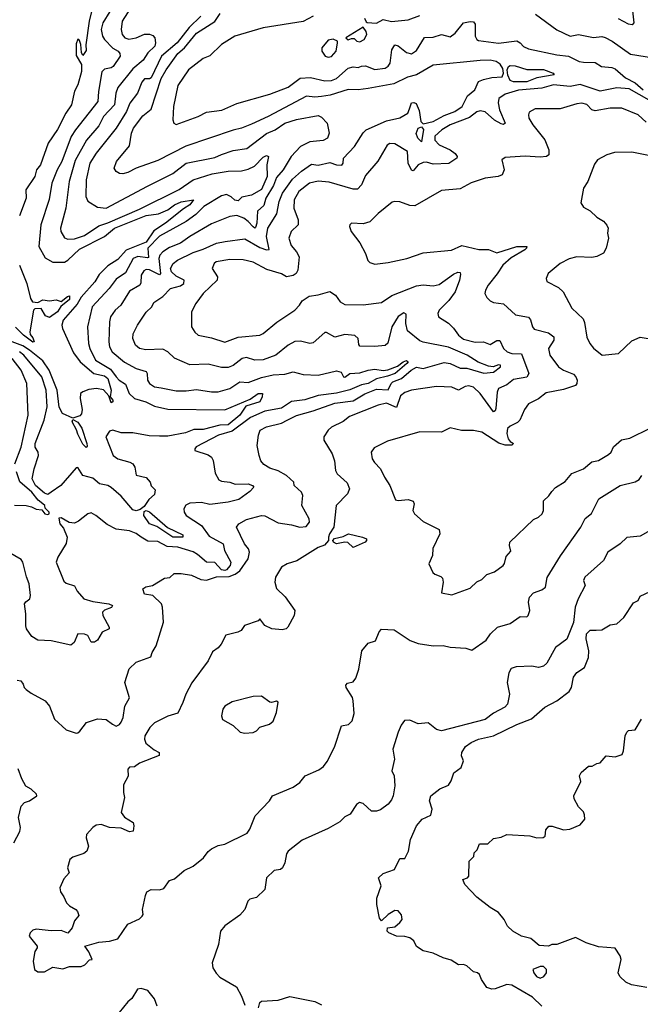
# Model space of a CAD drawing. Extents: x 1552033 to 1694788, y 811965 to 917215.
# Tile 227 of 256: x 1605236 to 1608955, y 879687 to 885584. Entities that reach past the tile are written whole.
import ezdxf

# ---------------------------------------------------------------- set-up
doc = ezdxf.new("R2010")
doc.units = 0

msp = doc.modelspace()

# ---------------------------------------------------------------- linework, layer by layer
at = {"layer": '0CON20XD'}
for points in [[(1605960.4, 885749.6), (1605851.5, 885575), (1605845.2, 885525.2), (1605851.4, 885495), (1605866, 885476), (1605891.4, 885468.6), (1605935, 885476), (1605985, 885498.1), (1606015, 885498.1), (1606035, 885490), (1606045.8, 885475), (1606050, 885445), (1606045.6, 885425), (1606004.8, 885385.2), (1605977, 885343), (1605915, 885290.7), (1605825, 885177.5), (1605811.9, 885145), (1605803.9, 885075), (1605738.4, 885005), (1605711.4, 884948.6), (1605636.3, 884863.7), (1605569, 884741), (1605532.3, 884615), (1605512.5, 884455), (1605481.8, 884335), (1605482.9, 884315), (1605505, 884278.1), (1605525, 884270.4), (1605565, 884272.5), (1605625, 884291.9), (1605711.2, 884348.8), (1605765, 884366.8), (1605955, 884450.2), (1606192.4, 884567.6), (1606275, 884626), (1606389.2, 884660.8), (1606485, 884677.5), (1606565, 884680), (1606605, 884689.1), (1606642.5, 884707.5), (1606695, 884761.8), (1606715, 884771.8), (1606726.7, 884765), (1606718.3, 884715), (1606718.4, 884645), (1606685, 884567.5), (1606625, 884534.2), (1606567.6, 884522.4), (1606545, 884500), (1606525, 884503.6), (1606503.4, 884523.4), (1606475, 884537.7), (1606445, 884529.7), (1606340, 884465), (1606291.4, 884418.6), (1606234.1, 884375.9), (1606075, 884288.1), (1606003.4, 884215), (1606009.2, 884160.8), (1606002.7, 884157.3), (1605943.9, 884166.1), (1605916.2, 884153.8), (1605871.1, 884068.9), (1605815, 884030.8), (1605772.3, 883975), (1605671.2, 883865), (1605642, 883745), (1605648.4, 883645), (1605655.8, 883615), (1605690.3, 883545), (1605781.2, 883491.2), (1605815, 883445.4), (1605832.9, 883425), (1605871.3, 883401.3), (1605892, 883345), (1605925, 883316.1), (1605991.9, 883295), (1606045, 883270.5), (1606125, 883250.7), (1606465, 883248.5), (1606618.2, 883311.8), (1606665, 883344.7), (1606692, 883345), (1606689.6, 883325), (1606675, 883295.4), (1606590.8, 883269.2), (1606555.9, 883215), (1606485, 883157.6), (1606435, 883155.4), (1606335, 883129), (1606280.3, 883129.7), (1606229.2, 883110.8), (1606125, 883090.5), (1606075, 883089.7), (1606012.8, 883092.8), (1605915, 883110.4), (1605845, 883110.2), (1605794.6, 883125.4), (1605775, 883119.4), (1605751.8, 883085), (1605796.7, 882975), (1605824.6, 882954.6), (1605897.3, 882935), (1605914.3, 882925), (1605926.6, 882905), (1605935, 882856.9), (1605995, 882842.5), (1606018, 882815), (1606025, 882793.3), (1606048, 882768), (1606045, 882740), (1606009.5, 882710.5), (1605981.5, 882668.5), (1605958.9, 882651.1), (1605935, 882642.2), (1605915, 882648.6), (1605845, 882731.3), (1605785, 882783.3), (1605765, 882795.3), (1605715.2, 882805.2), (1605675, 882837.7), (1605615, 882855.3), (1605585, 882901.9), (1605575, 882900), (1605483.2, 882795), (1605425.6, 882755), (1605405, 882740.9), (1605385, 882749.4), (1605331.9, 882795), (1605310.4, 882835), (1605322.7, 882895), (1605349.4, 882975), (1605346.3, 882995), (1605329.4, 883025), (1605328.3, 883045), (1605383.1, 883185), (1605401.1, 883265), (1605395.9, 883365), (1605368.4, 883445), (1605261.4, 883575), (1605235, 883595.5)], [(1608906.5, 885655), (1608916.7, 885565), (1608907, 885553), (1608885, 885556.7), (1608825, 885590)], [(1606322.5, 885605), (1606251.7, 885538.3), (1606180.2, 885445), (1606085.6, 885365), (1606025, 885237.1), (1606015, 885230), (1605985, 885230.5), (1605969.1, 885210.9), (1605942, 885145), (1605896.6, 885085), (1605876.7, 885035), (1605815.3, 884935), (1605695, 884785.4), (1605657.3, 884725), (1605634.2, 884625), (1605632, 884525), (1605645, 884497.1), (1605701.9, 884461.9), (1605755, 884455.8), (1606002, 884588), (1606155, 884662.4), (1606235, 884725.2), (1606405, 884760), (1606445, 884778), (1606515, 884800), (1606596.6, 884813.4), (1606716.3, 884903.7), (1606767.8, 884925), (1606826.2, 884963.8), (1606895, 884987), (1607025, 885010.2), (1607045, 885001.1), (1607078.1, 884965), (1607091.1, 884905), (1607080.3, 884875), (1607055, 884861.1), (1606975, 884853.1), (1606919.6, 884825), (1606863.2, 884765), (1606815.6, 884685), (1606775, 884639.1), (1606757.9, 884592.1), (1606711.9, 884515), (1606698.5, 884471.5), (1606662.4, 884437.6), (1606657.9, 884365), (1606649.8, 884340.2), (1606645, 884336.2), (1606635, 884342.8), (1606605.9, 884375.9), (1606578.9, 884395), (1606538, 884412), (1606494.7, 884405.3), (1606385, 884361.1), (1606255, 884285.3), (1606200, 884245), (1606135, 884220), (1606094.6, 884195), (1606076.7, 884175), (1606070.4, 884155), (1606080.4, 884065), (1606075, 884055.3), (1606015, 884085.9), (1605995, 884087.3), (1605980.7, 884079.3), (1605963.5, 884055), (1605962.2, 884007.8), (1605955.5, 883995), (1605895, 883959.1), (1605842.9, 883875), (1605807.8, 883845), (1605780, 883805), (1605773.9, 883775), (1605771.2, 883655), (1605774.8, 883624.8), (1605789.6, 883595), (1605865, 883533.5), (1605934.8, 883494.8), (1605995, 883476.4), (1606001.1, 883465), (1606002.9, 883425), (1606014.4, 883405), (1606045, 883384.5), (1606085, 883380.4), (1606175, 883361.8), (1606235, 883361.8), (1606295, 883370), (1606385, 883354.6), (1606425, 883354.6), (1606495, 883375.4), (1606555, 883414.7), (1606605, 883411), (1606685, 883440.9), (1606755, 883457.1), (1606825, 883461.6), (1606875, 883474.6), (1606935, 883458.9), (1607024.2, 883455.8), (1607135, 883482.2), (1607162.9, 883472.9), (1607177.5, 883445), (1607185, 883442.5), (1607215.3, 883464.7), (1607275, 883469.3), (1607324.5, 883485.5), (1607365, 883490.4), (1607415, 883483.3), (1607443.2, 883486.8), (1607500.6, 883509.4), (1607535, 883536), (1607555, 883542.7), (1607564.4, 883535), (1607556.8, 883525), (1607485.8, 883465), (1607440.3, 883449.7), (1607375, 883432.4), (1607325, 883405.5), (1607285, 883397.2), (1607215, 883367.1), (1607135, 883346.7), (1607025, 883333.1), (1606945, 883307.2), (1606865, 883297.8), (1606805, 883258), (1606705, 883239.6), (1606618.9, 883201.1), (1606509.4, 883120.6), (1606427.5, 883095), (1606294.7, 883025.3), (1606285.7, 883015), (1606286, 883005), (1606365, 882978.7), (1606386.2, 882965), (1606395.9, 882945), (1606407.4, 882867.4), (1606429, 882829), (1606445, 882820), (1606495, 882815.2), (1606526.7, 882803.2), (1606605, 882804.7), (1606630.6, 882795), (1606640, 882785), (1606615, 882758.9), (1606549, 882711), (1606485, 882695.2), (1606375, 882680.4), (1606325, 882692.4), (1606255, 882687.7), (1606232.9, 882677.1), (1606220.7, 882655), (1606222.7, 882635), (1606234.3, 882614.3), (1606325, 882554.6), (1606371.4, 882491.4), (1606455.3, 882445), (1606463.1, 882405), (1606500.8, 882335), (1606496.7, 882315), (1606475, 882289.2), (1606465, 882284.5), (1606445, 882288.6), (1606405, 882334.1), (1606355, 882334.6), (1606301.4, 882381.4), (1606275, 882396.5), (1606185, 882425.7), (1606119.3, 882429.3), (1606065, 882458.9), (1606005, 882460), (1605965.2, 882485.2), (1605935, 882507.8), (1605895, 882523.3), (1605815, 882533.3), (1605760.5, 882560.5), (1605692.7, 882615), (1605665, 882629.8), (1605644.8, 882625.2), (1605589, 882581), (1605565, 882569.3), (1605532.9, 882572.9), (1605485, 882600), (1605471.7, 882598.3), (1605477.5, 882565), (1605498, 882538), (1605520, 882485), (1605515, 882447.5), (1605464.3, 882365.7), (1605454.3, 882335.7), (1605501.1, 882221.1), (1605515, 882210), (1605565, 882192.5), (1605581.1, 882161.1), (1605620, 882115), (1605675, 882099.5), (1605770, 882085), (1605792.5, 882075), (1605786.7, 882063.3), (1605745, 882047.7), (1605732.5, 882035), (1605735, 882015.8), (1605773.1, 881945), (1605772, 881935), (1605731.5, 881915), (1605702.2, 881867.8), (1605685, 881855.9), (1605665, 881855.6), (1605644.2, 881895), (1605625.8, 881904.2), (1605585, 881906.2), (1605562.9, 881855), (1605542.7, 881837.3), (1605425.5, 881864.5), (1605345, 881867.1), (1605309.7, 881889.7), (1605278.1, 881935), (1605274, 881954), (1605274.1, 882025), (1605265.5, 882085), (1605272.5, 882097.5), (1605297.2, 882115), (1605301.8, 882135), (1605294.1, 882205), (1605277.3, 882247.3), (1605255, 882336.2), (1605245, 882351.2), (1605145, 882410)], [(1605777.2, 885632.8), (1605735.3, 885565), (1605725.3, 885525), (1605733.2, 885485), (1605744.6, 885465), (1605794.8, 885414.8), (1605827.3, 885395), (1605837.3, 885382.7), (1605837.8, 885365), (1605796.7, 885305), (1605784.2, 885295.8), (1605745, 885287.5), (1605727.8, 885272.2), (1605707.7, 885155), (1605705.3, 885095), (1605570.5, 884925), (1605545, 884884), (1605489.3, 884735), (1605461, 884685), (1605429.1, 884605), (1605412.3, 884507.7), (1605363.6, 884355), (1605351.6, 884225), (1605388.5, 884158.5), (1605435, 884132.3), (1605505, 884131.6), (1605525, 884143.4), (1605595, 884210.2), (1605744.5, 884285.5), (1605804.8, 884335.2), (1605995, 884411.1), (1606068.6, 884421.4), (1606124.5, 884445), (1606165, 884475.2), (1606205, 884493.9), (1606277.5, 884505), (1606256.7, 884475), (1606218.6, 884451.4), (1606110.8, 884365), (1606040.3, 884319.7), (1605995, 884252), (1605875.1, 884204.9), (1605825, 884148.4), (1605765, 884110.7), (1605712.6, 884057.4), (1605686, 884014), (1605605, 883923.3), (1605580.4, 883879.6), (1605497.8, 883785), (1605489.6, 883755), (1605492.9, 883735), (1605559, 883589), (1605598.8, 883535), (1605680, 883465), (1605745, 883451.4), (1605764.1, 883435), (1605784.4, 883365.6), (1605778, 883325), (1605794.4, 883305), (1605793.8, 883295), (1605785, 883290), (1605770.7, 883330.7), (1605737.8, 883367.8), (1605696, 883376), (1605651.2, 883368.8), (1605614, 883356), (1605601.3, 883345), (1605599.8, 883315), (1605611.3, 883248.7), (1605606.3, 883223.7), (1605597.8, 883212.2), (1605555, 883197.5), (1605493.3, 883225), (1605473.8, 883263.8), (1605461.2, 883365), (1605412.6, 883485), (1605375, 883541.9), (1605296, 883606), (1605255, 883631.3), (1605191, 883655)], [(1605221.2, 881628.8), (1605243.6, 881623.6), (1605257.5, 881605), (1605262.5, 881585), (1605275, 881572.5), (1605305, 881550), (1605390, 881505), (1605415, 881472.5), (1605444.2, 881395), (1605515, 881330), (1605575, 881311.2), (1605585, 881313.3), (1605597.7, 881322.3), (1605636.7, 881375), (1605703, 881397), (1605755, 881393.1), (1605792.5, 881365), (1605815, 881352), (1605835, 881362.5), (1605845, 881376), (1605857.5, 881405), (1605866.4, 881473.6), (1605893.6, 881523.6), (1605866.2, 881615), (1605893.2, 881696.8), (1605935, 881735.6), (1606022.3, 881767.7), (1606030, 881795), (1606054.3, 881835), (1606098.6, 881975), (1606091.8, 882065), (1606085.4, 882085), (1606035, 882134.6), (1605984.3, 882144.3), (1605973.8, 882176.2), (1605993, 882187), (1606032.5, 882195), (1606105, 882238.5), (1606136.8, 882243.2), (1606162.2, 882267.8), (1606205, 882267.9), (1606265, 882257.3), (1606321.7, 882231.7), (1606355, 882227), (1606415, 882248.1), (1606491.2, 882248.8), (1606526.9, 882263.1), (1606555, 882282.7), (1606604.8, 882355.2), (1606612.9, 882395), (1606607.3, 882415), (1606584.1, 882444.1), (1606535.8, 882545), (1606548.8, 882565), (1606595, 882591.5), (1606685, 882614.6), (1606705, 882611.8), (1606785, 882570.7), (1606865, 882559.4), (1606916.1, 882543.9), (1606952.1, 882547.9), (1606972.5, 882575), (1606970.5, 882595), (1606927.9, 882675), (1606933.8, 882735), (1606925.3, 882755.3), (1606880.8, 882795), (1606880, 882815), (1606835.4, 882855), (1606785, 882883.1), (1606735, 882897.4), (1606699.9, 882919.9), (1606682.3, 882942.3), (1606671.4, 882975), (1606660.3, 883035), (1606666.7, 883095), (1606676.9, 883125), (1606715, 883145.3), (1606805, 883168.1), (1606839.5, 883185), (1606895, 883213.6), (1606995, 883240.8), (1607125, 883287), (1607235, 883301.8), (1607305, 883342.9), (1607375, 883371.3), (1607445, 883367.6), (1607461.7, 883405), (1607472.6, 883415), (1607524.2, 883435.8), (1607581.8, 883485), (1607615, 883502.6), (1607655, 883496.2), (1607779.4, 883530.6), (1607815, 883524.8), (1607875, 883497.9), (1607915, 883497.4), (1608016.8, 883466.8), (1608075, 883472.3), (1608117.4, 883505), (1608116.8, 883515), (1608105, 883518), (1608073.9, 883506.1), (1608045, 883508.9), (1607982.9, 883532.9), (1607917.8, 883575), (1607805, 883623.3), (1607653.5, 883653.5), (1607635, 883661.8), (1607560.2, 883720.2), (1607551.2, 883765), (1607551.4, 883821.4), (1607539.1, 883829.1), (1607505, 883806.4), (1607465.9, 883745), (1607443.3, 883646.7), (1607426.6, 883633.4), (1607365, 883626.2), (1607275, 883628.8), (1607268, 883638), (1607265.6, 883675), (1607245, 883693.3), (1607185, 883698.5), (1607125, 883682.2), (1607075, 883710.6), (1607065, 883710.6), (1606995, 883649.4), (1606975, 883644.3), (1606919.1, 883659.1), (1606885, 883656.2), (1606844.3, 883635.7), (1606771.4, 883575), (1606695, 883547.3), (1606645, 883546.1), (1606595, 883561.8), (1606568.9, 883555), (1606515, 883512.3), (1606485, 883501.5), (1606445, 883501.1), (1606365, 883521.5), (1606255, 883516.2), (1606165, 883556.4), (1606124.7, 883594.7), (1606095, 883610.5), (1605993.1, 883606.9), (1605954.3, 883614.3), (1605931.1, 883635), (1605914.6, 883675), (1605917, 883703), (1605941.9, 883755), (1605995, 883833.1), (1606027.8, 883865), (1606039.8, 883890.2), (1606093.6, 883926.4), (1606140, 883975), (1606199.6, 883990.4), (1606220, 884005), (1606222.7, 884025), (1606175, 884049), (1606145.3, 884075), (1606140.3, 884095), (1606156, 884124), (1606182.5, 884145), (1606275, 884189.8), (1606335, 884209.2), (1606415, 884245.9), (1606466.9, 884256.9), (1606585, 884272), (1606675, 884219.7), (1606715, 884206.5), (1606731.8, 884208.2), (1606715.8, 884285), (1606723, 884335), (1606778.3, 884421.7), (1606790.7, 884495), (1606812, 884545), (1606871.3, 884628.7), (1606925, 884677.6), (1606985, 884718.2), (1607025, 884713.5), (1607095, 884729.3), (1607135, 884714.8), (1607166.4, 884713.6), (1607174.5, 884725), (1607176.8, 884755), (1607243.2, 884825), (1607294, 884906), (1607313.2, 884925), (1607435, 884977.8), (1607515, 884996.3), (1607562.9, 885025), (1607571.3, 885051.3), (1607585, 885086.2), (1607598.3, 885088.3), (1607611.7, 885081.7), (1607631.2, 885041.2), (1607640.9, 884975), (1607655, 884960), (1607715, 884974.3), (1607780, 885010), (1607844.8, 885035.2), (1607887.5, 885065), (1607920.8, 885129.2), (1607963.2, 885165), (1607986.6, 885213.4), (1608015, 885227.1), (1608065, 885238.9), (1608127, 885243), (1608136.5, 885265), (1608132.4, 885292.4), (1608115, 885317.8), (1608092.5, 885335), (1608055, 885342.5), (1607995, 885340.5), (1607715, 885312.1), (1607615, 885254.7), (1607560.2, 885239.8), (1607478.9, 885201.1), (1607325, 885172.4), (1607265, 885164.7), (1607205, 885166), (1607097.9, 885132.1), (1607045.9, 885124.1), (1607005, 885120.9), (1606955, 885126), (1606725, 885004.3), (1606625, 884958.7), (1606565, 884933.9), (1606515, 884923.6), (1606232.9, 884827.1), (1606065, 884742), (1605935, 884696.1), (1605885, 884669.1), (1605855, 884661.1), (1605833.6, 884663.6), (1605813.8, 884675), (1605802.9, 884695), (1605816.9, 884735), (1605895, 884829.2), (1605906.4, 884905), (1605918.2, 884935), (1605975, 885008.1), (1606025, 885048.1), (1606085, 885233.1), (1606113.8, 885285), (1606185, 885381.9), (1606224.4, 885415.6), (1606296.2, 885503.8), (1606406, 885574), (1606437.7, 885622.3)], [(1605666.8, 885633.2), (1605651.8, 885575), (1605633.6, 885433.6), (1605635, 885400), (1605615, 885370), (1605607, 885387), (1605603.3, 885435), (1605595, 885460), (1605585, 885467.5), (1605575, 885440), (1605575, 885370), (1605606.7, 885316.7), (1605606, 885275), (1605585.7, 885194.3), (1605564.2, 885155.8), (1605546.2, 885075), (1605512, 885025), (1605462.3, 884927.7), (1605407.3, 884845), (1605360.8, 884715), (1605337.6, 884685), (1605328, 884645), (1605272.7, 884565), (1605276.2, 884515), (1605235, 884409.2)], [(1606995.6, 885605), (1606935, 885574), (1606695, 885535.4), (1606525, 885485.5), (1606445, 885435.6), (1606375, 885368.5), (1606335, 885352.1), (1606247.3, 885285), (1606185, 885190.8), (1606158.5, 885065), (1606154.3, 884984.3), (1606160, 884965), (1606175, 884957.5), (1606306, 885005), (1606355, 885031.4), (1606448, 885042), (1606538.1, 885081.9), (1606735, 885137.5), (1606845, 885180), (1606916.6, 885233.4), (1606978.8, 885238.8), (1607065, 885218.9), (1607105, 885219.7), (1607135, 885231.4), (1607205, 885294.2), (1607235, 885302.3), (1607265, 885297.8), (1607285, 885306.1)], [(1607303.6, 885593.6), (1607311.7, 885571.7), (1607318.3, 885568.3), (1607375, 885563.8), (1607415, 885585.7), (1607464.6, 885574.6), (1607565, 885584.4), (1607635, 885610.4)], [(1608327.9, 885617.9), (1608455, 885522.9), (1608535, 885486.7), (1608585, 885496), (1608675, 885478.6), (1608725, 885483.1), (1608745, 885478.1), (1608786.2, 885456.2), (1608897, 885377), (1609035, 885356.2)], [(1607275, 885452.5), (1607300, 885465), (1607315.7, 885495), (1607313.6, 885513.6), (1607295, 885540), (1607190, 885475), (1607205, 885463.3), (1607225, 885472.5), (1607241.7, 885471.7), (1607256.4, 885456.4), (1607275, 885452.5)], [(1607285, 885306.1), (1607308.6, 885308.6), (1607365, 885285.3), (1607426, 885295), (1607443.6, 885306.4), (1607456.6, 885325), (1607466.2, 885403.8), (1607485, 885432.9), (1607505, 885427.9), (1607555, 885387.1), (1607585, 885380), (1607615, 885400), (1607661.5, 885478.5), (1607715, 885478.9), (1607765, 885496.2), (1607815, 885482.7), (1607845, 885503.8), (1607895, 885565.4), (1607935, 885574.6), (1607955, 885571.1), (1607965, 885558), (1607966.7, 885485), (1607975, 885465.6), (1607985, 885459.6), (1608105, 885444.7), (1608215, 885458.8), (1608235, 885446.7), (1608255, 885423.5), (1608285, 885409.2), (1608455, 885373.7), (1608525, 885365.3), (1608589.4, 885335), (1608615, 885330), (1608685, 885328.9), (1608723.8, 885305), (1608785, 885297.6), (1608805, 885289.2), (1608867.2, 885237.2), (1608925.5, 885205.5), (1608972.1, 885165)], [(1607085, 885360), (1607105, 885363.3), (1607132.5, 885395), (1607140, 885445), (1607140, 885455), (1607115, 885468.8), (1607085, 885462.5), (1607047.5, 885415), (1607047.5, 885395), (1607067.5, 885365), (1607085, 885360)], [(1608195, 885212.7), (1608175, 885220.6), (1608162.5, 885252.5), (1608158.4, 885285), (1608165, 885304.4), (1608175, 885310), (1608205, 885307.8), (1608275, 885285.6), (1608376.2, 885286.2), (1608433.3, 885265), (1608438.8, 885255), (1608335, 885236.9), (1608275, 885212.9), (1608195, 885212.7)], [(1609007.8, 885102.2), (1608889.4, 885169.4), (1608815, 885176.9), (1608715, 885156.1), (1608595, 885195.9), (1608535, 885184), (1608435, 885194.8), (1608365, 885173.9), (1608225, 885162.7), (1608145, 885137.5), (1608108.5, 885111.5), (1608103.6, 885086.4), (1608111.6, 885045), (1608145.5, 884965), (1608135, 884956.7), (1608121, 884961), (1608081.9, 884981.9), (1608025, 885033.4), (1607995, 885039.5), (1607975, 885032.5), (1607931, 884999), (1607815.5, 884955.5), (1607765.5, 884925), (1607725, 884887.1), (1607725, 884863.1), (1607750, 884835), (1607815, 884804.7), (1607845, 884783.6), (1607858.2, 884765), (1607855, 884754.5), (1607807, 884723), (1607715, 884719.8), (1607675, 884730.3), (1607655, 884728.8), (1607624.4, 884715.6), (1607595, 884680), (1607585, 884682.2), (1607564.8, 884725), (1607561.1, 884795), (1607485, 884840.8), (1607455, 884843.8), (1607437.7, 884832.3), (1607383.1, 884736.9), (1607309.3, 884650.7), (1607285.2, 884594.8), (1607260.2, 884569.8), (1607235, 884568.8), (1607091.1, 884611.1), (1607025, 884617.3), (1606973.6, 884605), (1606910, 884555), (1606882, 884505), (1606879.5, 884455), (1606904.4, 884385), (1606905.7, 884355), (1606863.3, 884315), (1606849.1, 884275), (1606862.9, 884232.9), (1606895.7, 884195), (1606911.9, 884165), (1606902.5, 884085), (1606893.8, 884065), (1606875, 884051.4), (1606835, 884043.3), (1606805, 884062.2), (1606717.6, 884087.6), (1606635, 884131.2), (1606575, 884146.2), (1606495, 884148.7), (1606413.3, 884135), (1606401.5, 884125), (1606390.5, 884095), (1606422.2, 884045), (1606420, 884025), (1606335, 883944.4), (1606291.2, 883885), (1606266.9, 883835), (1606265.7, 883745), (1606285, 883712), (1606305, 883694.2), (1606385, 883678.8), (1606465, 883653.8), (1606545, 883683.1), (1606675, 883695.4), (1606695.8, 883704.2), (1606777.6, 883772.4), (1606884.6, 883845.4), (1606914, 883875), (1606928.8, 883901.2), (1606971.2, 883928.8), (1607025.9, 883935.9), (1607095, 883956.9), (1607129.2, 883935), (1607156, 883895), (1607185, 883879.4), (1607295, 883877.5), (1607405, 883891.4), (1607467.4, 883932.6), (1607615, 883990.9), (1607655, 883996.8), (1607715, 883990.7), (1607750.9, 883999.1), (1607835, 884060.9), (1607861.7, 884071.7), (1607875, 884071.2), (1607878.3, 884058.3), (1607872.7, 884025), (1607846.6, 883955), (1607807.2, 883902.8), (1607749.2, 883845), (1607741.4, 883825), (1607745.7, 883805), (1607805, 883766.2), (1607836.8, 883736.8), (1607865.6, 883695), (1607895, 883671.3), (1607965, 883653.5), (1608015.9, 883655.9), (1608055, 883639.4), (1608095, 883662.7), (1608113.6, 883663.6), (1608135.4, 883615), (1608158.5, 883595), (1608185, 883584.7), (1608243, 883583), (1608287.3, 883465), (1608275.9, 883444.1), (1608195, 883430), (1608155, 883396.9), (1608105, 883375.6), (1608096.7, 883353.2), (1608089.3, 883255), (1608085, 883241.2), (1608075, 883235.8), (1607995, 883345.8), (1607955, 883382.5), (1607928.8, 883391.2), (1607905, 883387.9), (1607865, 883364.6), (1607825, 883382.7), (1607735, 883388.2), (1607585, 883366), (1607545, 883351.1), (1607517.6, 883332.4), (1607495, 883261.2), (1607435, 883286.6), (1607385, 883275.9), (1607213, 883207), (1607175, 883177.5), (1607105, 883143.1), (1607085.7, 883125), (1607058.8, 883085), (1607058.8, 883065), (1607108.6, 882985), (1607122.2, 882942.2), (1607128.9, 882885), (1607138.1, 882865), (1607199.4, 882809.4), (1607211.8, 882775), (1607200.5, 882745), (1607132.9, 882675), (1607119.7, 882545), (1607092.3, 882505), (1607086.2, 882485), (1607087.5, 882465), (1607062.1, 882437.9), (1607025, 882423.5), (1606897.8, 882342.2), (1606839.2, 882325), (1606804.5, 882305), (1606768.8, 882245), (1606765.2, 882215), (1606775, 882177.5), (1606827.3, 882127.3), (1606884.6, 882045), (1606880.4, 882015), (1606843.8, 881945), (1606832.5, 881935), (1606809.7, 881930.3), (1606746.6, 881936.6), (1606705.5, 881955.5), (1606675, 881995.7), (1606666, 881984), (1606583.3, 881955), (1606563.3, 881926.7), (1606544.2, 881915.8), (1606472.7, 881897.3), (1606443.8, 881845), (1606425, 881821.2), (1606392.7, 881797.3), (1606365.4, 881744.6), (1606267.4, 881612.6), (1606231.5, 881545), (1606214, 881494), (1606185, 881430), (1606125, 881412.9), (1606045, 881372.7), (1606015.5, 881345), (1605987.1, 881295), (1605983.8, 881275), (1605991.7, 881251.7), (1606041.5, 881211.5), (1606072, 881195), (1606072.5, 881177.5), (1605955, 881131.2), (1605925, 881110), (1605895, 881106.7), (1605883.8, 881095), (1605886.1, 881053.9), (1605859.3, 881000.7), (1605858, 880955), (1605864, 880925), (1605843.6, 880836.4), (1605865, 880808), (1605915.5, 880775.5), (1605921.4, 880755), (1605915.5, 880724.5), (1605895, 880719.2), (1605845, 880742.5), (1605775, 880746.2), (1605725, 880763.3), (1605695, 880760), (1605675, 880746.7), (1605636.2, 880705), (1605633.8, 880685), (1605648, 880635), (1605638.8, 880605), (1605620.6, 880589.4), (1605555, 880568.9), (1605537.5, 880555), (1605522, 880505), (1605533.8, 880475), (1605501.7, 880438.3), (1605477.5, 880385), (1605480.5, 880360.5), (1605501.2, 880331.2), (1605516, 880295), (1605535, 880276.2), (1605573.3, 880255), (1605583.6, 880243.6), (1605591.7, 880218.3), (1605565, 880187.5), (1605550, 880145), (1605525, 880113.8), (1605485, 880129.1), (1605425, 880127.5), (1605335, 880137.1), (1605315, 880130), (1605300, 880115), (1605293.3, 880095), (1605341.2, 880035), (1605341.2, 880025), (1605327.1, 880002.9), (1605318.2, 879945), (1605324.4, 879895), (1605345, 879880.8), (1605385, 879882), (1605435, 879908.8), (1605495, 879900), (1605535, 879914), (1605605, 879912.9), (1605626.3, 879923.7), (1605655, 879952.5), (1605670, 879955), (1605651.4, 880001.4), (1605627.5, 880035), (1605710.9, 880059.1), (1605774.5, 880064.5), (1605825, 880078.6), (1605883.7, 880166.3), (1605955, 880198), (1605971.2, 880215), (1605976, 880225), (1605972, 880255), (1605989.5, 880339.5), (1605999.3, 880360.7), (1606025, 880374.4), (1606075, 880373.3), (1606099.7, 880380.3), (1606135, 880427.5), (1606165, 880438.8), (1606221.3, 880488.7), (1606276.3, 880513.7), (1606338.6, 880565), (1606365, 880602), (1606385, 880617.5), (1606425, 880638.6), (1606465, 880646), (1606598.6, 880711.4), (1606615.6, 880735), (1606647.1, 880815), (1606733.8, 880905), (1606751.2, 880935), (1606875, 880988), (1606915.5, 881014.5), (1606948, 881055), (1607029.2, 881090.8), (1607057.9, 881112.1), (1607079.4, 881140.6), (1607122.2, 881227.8), (1607164.2, 881355), (1607206.8, 881363.2), (1607228.6, 881385), (1607241.7, 881428.3), (1607235.6, 881505), (1607230.5, 881525), (1607193.1, 881585), (1607190.8, 881599.2), (1607200.5, 881609.5), (1607235, 881618.8), (1607250.3, 881639.7), (1607267.8, 881695), (1607286.2, 881805), (1607325, 881850), (1607368.8, 881865), (1607391.1, 881918.9), (1607405, 881933.8), (1607479.7, 881929.7), (1607575.5, 881865.5), (1607625, 881847.1), (1607715, 881834.3), (1607775, 881835.8), (1607815, 881826.2), (1607909.5, 881819.5), (1607945, 881807.5), (1608032.1, 881867.9), (1608058.1, 881905), (1608098.8, 881945), (1608175, 881968.6), (1608235, 882010), (1608275, 882008), (1608283.8, 882015), (1608294, 882045), (1608285.5, 882095), (1608291.6, 882125), (1608315, 882151.3), (1608365, 882170), (1608388, 882185), (1608397.3, 882242.7), (1608477.2, 882372.8), (1608598, 882545), (1608625, 882596.2), (1608663.8, 882626.2), (1608706.2, 882715), (1608835, 882794.2), (1608924.1, 882815.9), (1608949.5, 882830.5), (1608963.8, 882855)], [(1608989.8, 884969.8), (1608942.9, 885015), (1608845, 885053.6), (1608775, 885054.5), (1608685, 885037.9), (1608665, 885045.5), (1608635, 885075.6), (1608605, 885084.5), (1608575, 885080.9), (1608475, 885050), (1608325, 885050), (1608290.3, 885029.7), (1608284.4, 885015), (1608287.8, 884995), (1608310.5, 884955), (1608382.9, 884865), (1608407.8, 884805), (1608408, 884775), (1608392.5, 884765), (1608355, 884760.5), (1608265, 884767.3), (1608145, 884759.2), (1608126.2, 884745), (1608140, 884685), (1608128, 884655), (1608103.8, 884646.2), (1608025, 884635.4), (1607941.8, 884608.2), (1607875, 884571.1), (1607765, 884561.4), (1607605, 884469.4), (1607575, 884471.4), (1607515, 884492.5), (1607485, 884496.2), (1607468.3, 884491.7), (1607385.5, 884424.5), (1607335, 884374), (1607295, 884362.5), (1607225, 884366.2), (1607213.9, 884356.1), (1607213.6, 884346.4), (1607223.3, 884315), (1607275, 884247.5), (1607308.8, 884185), (1607322.4, 884142.4), (1607335, 884130), (1607365, 884120.8), (1607445, 884130), (1607555.4, 884154.6), (1607655, 884188.5), (1607823.2, 884203.2), (1607885, 884231.5), (1607987.6, 884207.6), (1608045, 884207.5), (1608095, 884188.9), (1608215, 884225.3), (1608276.1, 884226.1), (1608273.8, 884215), (1608262.5, 884205), (1608181.7, 884158.3), (1608132, 884115), (1608098.1, 884061.9), (1608042.9, 883995), (1608027.5, 883965), (1608024.4, 883944.4), (1608035, 883921.2), (1608055, 883900.8), (1608075, 883890.8), (1608135, 883883.1), (1608207, 883817), (1608285, 883803.3), (1608297.6, 883787.6), (1608308.9, 883745), (1608320, 883730), (1608405, 883709.3), (1608438.1, 883685), (1608437.8, 883665), (1608405.6, 883615), (1608413.1, 883575), (1608465, 883504.4), (1608494.2, 883485), (1608555, 883460.4), (1608569.6, 883445), (1608576.9, 883425), (1608575.4, 883405), (1608566.2, 883393.8), (1608495, 883370), (1608391.2, 883348.8), (1608345, 883313.1), (1608285, 883284.2), (1608260.7, 883249.3), (1608234.3, 883185), (1608218.7, 883171.3), (1608175, 883150.7), (1608159.2, 883135), (1608156.1, 883105), (1608163.9, 883073.9), (1608175, 883058.1), (1608195.5, 883045), (1608185, 883035.8), (1608145, 883036.7), (1608107.7, 883047.7), (1608005, 883114.2), (1607955, 883123.1), (1607883, 883123), (1607815, 883140), (1607765, 883113.8), (1607635, 883115.6), (1607439.7, 883060.3), (1607360.3, 883019.7), (1607342.9, 882995), (1607347.8, 882955), (1607361.9, 882931.9), (1607398.6, 882895), (1607421.9, 882845), (1607454.4, 882795), (1607489.2, 882709.2), (1607505, 882703.8), (1607565, 882710), (1607595, 882700), (1607600, 882685), (1607592, 882645), (1607602, 882625), (1607655, 882578.8), (1607750.7, 882530.7), (1607753.8, 882505), (1607712.7, 882417.3), (1607710, 882375), (1607687.5, 882325), (1607713, 882273), (1607725, 882262.5), (1607760, 882250), (1607769.5, 882239.5), (1607773.8, 882215), (1607765, 882152.5), (1607825, 882139.2), (1607935, 882179.2), (1607975, 882218), (1608005, 882231.4), (1608035, 882260.9), (1608082.1, 882277.9), (1608134.2, 882315), (1608142.4, 882327.6), (1608150.6, 882369.4), (1608179.3, 882400.7), (1608171.2, 882435), (1608174, 882455), (1608315, 882591.4), (1608345, 882605.6), (1608368.1, 882625), (1608374.4, 882645), (1608375, 882702.5), (1608407.5, 882732.5), (1608425, 882759.2), (1608447.3, 882782.7), (1608505, 882818.9), (1608544.3, 882865.7), (1608614, 882895), (1608664.5, 882935.5), (1608705.4, 882944.6), (1608765, 882980), (1608780, 882995), (1608794.6, 883025.4), (1608842.4, 883067.6), (1608891.7, 883078.3), (1609015, 883138)], [(1607645, 884853.1), (1607621.8, 884875), (1607612.9, 884902.9), (1607625, 884934.7), (1607645, 884942.5), (1607656.4, 884926.4), (1607645, 884853.1)], [(1609015, 884770), (1608905, 884790.6), (1608801.7, 884788.3), (1608755, 884775.8), (1608698.8, 884745), (1608681.3, 884718.7), (1608641.2, 884615), (1608615.8, 884575), (1608598.3, 884488.3), (1608615, 884461.2), (1608655, 884440), (1608695, 884402), (1608735, 884376.7), (1608754.2, 884354.2), (1608762, 884335), (1608758.8, 884305), (1608763.8, 884275), (1608750.8, 884215), (1608734.2, 884185.8), (1608695, 884165.8), (1608665, 884160.8), (1608575, 884163.6), (1608528.3, 884151.7), (1608475, 884124.3), (1608403.8, 884065), (1608392, 884035), (1608395.9, 884015.9), (1608465, 883980), (1608492.2, 883955), (1608545, 883855.8), (1608612.4, 883792.4), (1608621.7, 883771.7), (1608635, 883682.5), (1608652.5, 883645), (1608675, 883617.5), (1608727.5, 883575), (1608825, 883585.8), (1608905, 883660), (1608955, 883683.3), (1609002.5, 883675)], [(1605234.5, 884115), (1605278.6, 884005), (1605302, 883915), (1605314.2, 883895), (1605345, 883891.1), (1605375, 883907.5), (1605415, 883900.4), (1605455.7, 883905.7), (1605485, 883897.5), (1605523, 883927), (1605535, 883930), (1605535, 883908.8), (1605482.5, 883867.5), (1605464, 883835), (1605415, 883801.2), (1605391.5, 883811.5), (1605365, 883854.2), (1605328.1, 883851.9), (1605319.2, 883845), (1605297.5, 883715), (1605299.2, 883699.2), (1605315, 883678.8), (1605323.3, 883655), (1605315, 883652.9), (1605260, 883695), (1605211.8, 883741.8)], [(1605206.8, 882925), (1605244.7, 883025), (1605287.5, 883215), (1605279.3, 883405), (1605245.2, 883485), (1605191, 883555)], [(1605635, 883022.5), (1605615, 883041.1), (1605585, 883102.7), (1605577.7, 883127.7), (1605551.2, 883175), (1605555, 883190), (1605585, 883174), (1605608, 883138), (1605638.7, 883045), (1605640.3, 883029.7), (1605635, 883022.5)], [(1605205, 882676.9), (1605275, 882674), (1605306.8, 882666.8), (1605335, 882652.1), (1605369.5, 882649.5), (1605386.7, 882625), (1605405, 882620), (1605412.5, 882625), (1605412.5, 882635), (1605389.3, 882659.3), (1605386.7, 882675), (1605375.3, 882685.3), (1605347.3, 882707.3), (1605310, 882755), (1605236.8, 882816.8), (1605216.5, 882876.5)], [(1606215, 882484.6), (1606155, 882485.4), (1606058.1, 882548.2), (1606015, 882564.7), (1605981.2, 882615), (1605981.4, 882638.6), (1605995, 882643.8), (1606015, 882636.4), (1606122.1, 882542.1), (1606215, 882498.1), (1606215, 882484.6)], [(1609015, 882524.2), (1608955, 882490), (1608875, 882482), (1608834.6, 882445.4), (1608760, 882395), (1608735, 882344.3), (1608623.8, 882245), (1608615.7, 882225), (1608625.8, 882195), (1608583.1, 882115), (1608564.5, 882065.5), (1608555.8, 881974.2), (1608515, 881874.3), (1608446.3, 881823.7), (1608395, 881730), (1608375, 881712.9), (1608345, 881704.3), (1608305, 881711.4), (1608210.9, 881709.1), (1608182, 881698), (1608167.4, 881672.6), (1608157.5, 881615), (1608170.8, 881545), (1608160.4, 881485), (1608144.1, 881465.9), (1608075, 881430), (1608025, 881393.2), (1607765, 881325.4), (1607733.7, 881333.7), (1607685, 881372.9), (1607625, 881367.3), (1607575, 881388.1), (1607542.7, 881387.3), (1607521.7, 881358.3), (1607503.8, 881316.2), (1607471.5, 881215), (1607482.5, 881155), (1607465.6, 881085), (1607480, 881055), (1607483.8, 880995), (1607474.6, 880935), (1607465, 880911.4), (1607445, 880886.5), (1607398.5, 880851.5), (1607375, 880843.5), (1607344.5, 880844.5), (1607295, 880890), (1607272.5, 880895), (1607255, 880883.3), (1607217.5, 880825), (1607185, 880810.6), (1607155, 880779.2), (1607085, 880739.4), (1606930, 880670), (1606845, 880603.8), (1606835, 880587.5), (1606824.5, 880535), (1606811.4, 880505), (1606800, 880495), (1606761.7, 880488.3), (1606716.2, 880445), (1606705.4, 880374.6), (1606655, 880327.1), (1606615, 880316.7), (1606604.4, 880305), (1606585.7, 880255), (1606555, 880221.2), (1606465, 880156.2), (1606438.8, 880125), (1606428.6, 880045), (1606389.2, 879935), (1606394.4, 879905), (1606413.5, 879873.5), (1606435, 879848.8), (1606535, 879790.8), (1606565.7, 879735), (1606585, 879682.5)], [(1607235, 882423.2), (1607203.3, 882453.3), (1607185, 882455.7), (1607135.5, 882445.5), (1607116.2, 882455), (1607112.5, 882465), (1607123.7, 882476.3), (1607175, 882488.2), (1607207.5, 882505), (1607291.2, 882485), (1607314, 882475), (1607315.6, 882465), (1607306.7, 882455), (1607235, 882423.2)], [(1607700, 880820), (1607708.2, 880855), (1607691.4, 880905), (1607700.8, 880935), (1607755, 880976.9), (1607805, 880998.8), (1607822, 881025), (1607837.1, 881072.9), (1607881.2, 881105), (1607895.6, 881145), (1607884.4, 881175), (1607885.8, 881194.2), (1607908.8, 881231.2), (1607941.2, 881255), (1607985, 881274.5), (1608075, 881295.3), (1608215, 881363.6), (1608303.4, 881396.6), (1608383.8, 881466.2), (1608454.7, 881505.3), (1608529.6, 881560.4), (1608542.9, 881585), (1608555, 881646.2), (1608575.5, 881674.5), (1608621.2, 881705), (1608645, 881763.3), (1608646, 881804), (1608630, 881875), (1608633.5, 881906.5), (1608655, 881927.3), (1608691.2, 881928.8), (1608725, 881930.5), (1608775, 881960), (1608815, 881966), (1608856.8, 882003.2), (1608915, 882092.5), (1608942.5, 882105), (1608955, 882132.5), (1609015, 882160)], [(1606585, 881311.1), (1606635, 881314.2), (1606655.6, 881324.4), (1606675, 881346), (1606734.2, 881365.8), (1606755, 881383.3), (1606774.4, 881435), (1606785, 881496.7), (1606775, 881503.3), (1606745.9, 881494.1), (1606735, 881496.7), (1606685, 881532.5), (1606635, 881530), (1606509.2, 881499.2), (1606465, 881473.3), (1606454, 881455), (1606446.2, 881415), (1606452.3, 881392.3), (1606515, 881356.7), (1606557.4, 881317.4), (1606585, 881311.1)], [(1608995, 879788.5), (1608903, 879803), (1608869.3, 879819.3), (1608832.6, 879852.6), (1608823.3, 879875), (1608841.4, 879955), (1608835, 879977.5), (1608803.8, 880023.8), (1608705, 880031.1), (1608630, 880055), (1608566.9, 880086.9), (1608455, 880045.7), (1608425.5, 880044.5), (1608405, 880034.2), (1608350.1, 880040.1), (1608300.2, 880080.2), (1608242.5, 880095), (1608192.3, 880125), (1608159.5, 880155), (1608140, 880195), (1608106.2, 880236.2), (1608055, 880266.7), (1607975, 880328.6), (1607904.2, 880405), (1607892.5, 880435), (1607920, 880445), (1607927.5, 880455), (1607930, 880545), (1607958.3, 880571.7), (1607960, 880595), (1607978.3, 880611.7), (1607991.7, 880648.3), (1608041.7, 880648.3), (1608075, 880680), (1608121.7, 880688.3), (1608156.4, 880703.6), (1608293.6, 880696.4), (1608335, 880683.8), (1608373.6, 880686.4), (1608386, 880694), (1608388.3, 880731.7), (1608406.7, 880753.3), (1608426.2, 880753.8), (1608495, 880731.9), (1608533.8, 880736.2), (1608595, 880762.5), (1608622.5, 880795), (1608621.7, 880821.7), (1608615, 880840), (1608585, 880870), (1608558.3, 880918.3), (1608557.5, 880935), (1608599.3, 881020.7), (1608590, 881055), (1608600, 881075), (1608645, 881112.5), (1608667, 881113), (1608695, 881130), (1608715, 881132.5), (1608750, 881175), (1608805, 881170), (1608845.9, 881184.1), (1608854, 881206), (1608864.3, 881295), (1608875, 881317.5), (1608885, 881327.5), (1608925, 881330), (1608962.5, 881395)], [(1605201.2, 880655), (1605237.6, 880722.4), (1605240.6, 880745), (1605230, 880805), (1605245, 880873.8), (1605264.6, 880895.4), (1605295, 880905.6), (1605338.8, 880935), (1605336.2, 880945), (1605305, 880976.2), (1605274.2, 880994.2), (1605248.3, 881038.3), (1605227.9, 881097.9)], [(1608365, 879676.7), (1608308.9, 879728.9), (1608185, 879801.4), (1608155, 879805.8), (1608085, 879779.4), (1608065, 879777.8), (1608035, 879788), (1608003.3, 879835), (1607992.5, 879865), (1607980, 879875), (1607955, 879881.2), (1607915, 879918.1), (1607895, 879925.6), (1607865, 879924.3), (1607822.1, 879952.1), (1607773.3, 879965), (1607715, 879993.8), (1607655, 880007.5), (1607615, 880033.3), (1607597.4, 880067.4), (1607574.6, 880084.6), (1607545, 880092.5), (1607494.5, 880094.5), (1607447.5, 880115), (1607437.5, 880125), (1607440, 880145), (1607485, 880151.2), (1607515, 880176.2), (1607527.5, 880195), (1607525, 880223.3), (1607505, 880247.5), (1607485, 880248), (1607444.5, 880225.5), (1607405, 880187.5), (1607392.7, 880202.7), (1607377.1, 880285), (1607376.7, 880323.3), (1607403.3, 880396.7), (1607387.5, 880445), (1607415, 880470), (1607482.5, 880495), (1607515, 880560), (1607545, 880560), (1607566.7, 880605), (1607579.2, 880675), (1607615, 880756.7), (1607647.5, 880795), (1607700, 880820)], [(1608355, 879843.8), (1608377.1, 879852.9), (1608392.5, 879875), (1608394, 879895), (1608375, 879913.8), (1608355, 879914), (1608312, 879895), (1608317.5, 879875), (1608333.6, 879853.6), (1608355, 879843.8)], [(1606060, 879675), (1606045, 879720), (1606005, 879768.8), (1605965, 879780.8), (1605942.7, 879777.3), (1605909.1, 879720.9), (1605885, 879701.2), (1605832.3, 879637.7)], [(1606667.5, 879665), (1606675, 879697.5), (1606685, 879706.2), (1606785, 879712), (1606855, 879733.1), (1607005, 879704.3), (1607045, 879683.1)]]:
    msp.add_lwpolyline(points, dxfattribs=at)

doc.saveas('drawing.dxf')
